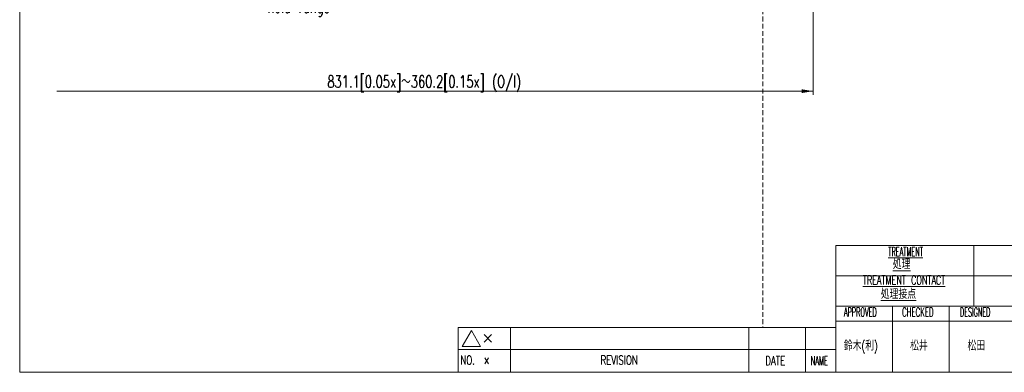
# Model space of a CAD drawing. Header units: millimetres. Extents: x 9 to 410, y 8 to 290.
# Tile 1 of 7: x 16 to 276, y 11 to 104. Entities that reach past the tile are written whole.
import ezdxf

# ---------------------------------------------------------------- set-up
doc = ezdxf.new("R2010")
doc.units = ezdxf.units.MM
doc.linetypes.add('HIDDEN', pattern=[1.905, 1.27, -0.635])
doc.styles.add('SLDTEXTSTYLE0', font='TXT', dxfattribs={"width": 0.7, "bigfont": 'bigfont'})
doc.styles.add('SLDTEXTSTYLE10', font='TXT', dxfattribs={"width": 0.521649, "bigfont": 'bigfont'})
doc.styles.add('SLDTEXTSTYLE11', font='TXT', dxfattribs={"width": 0.565764, "bigfont": 'bigfont'})
doc.styles.add('SLDTEXTSTYLE12', font='TXT', dxfattribs={"width": 0.535929, "bigfont": 'bigfont'})
doc.styles.add('SLDTEXTSTYLE6', font='TXT', dxfattribs={"width": 0.525, "bigfont": 'bigfont'})
doc.styles.add('SLDTEXTSTYLE8', font='TXT', dxfattribs={"width": 0.650408, "bigfont": 'bigfont'})
doc.styles.add('SLDTEXTSTYLE9', font='TXT', dxfattribs={"width": 0.528056, "bigfont": 'bigfont'})
doc.dimstyles.new('SLDDIMSTYLE0', dxfattribs={"dimtxt": 3.638021, "dimasz": 3, "dimexe": 0, "dimexo": 0.0625, "dimgap": 0.909505, "dimtad": 3, "dimrnd": 1e-09, "dimzin": 12, "dimdsep": 46, "dimtxsty": 'SLDTEXTSTYLE0', "dimsah": 1, "dimcen": 0.09, "dimadec": 0, "dimazin": 3, "dimtfac": 1, "dimtdec": 3, "dimtofl": 0, "dimtmove": 0, "dimatfit": 3, "dimfxl": 1, "dimfrac": 2, "dimtolj": 1, "dimtzin": 12, "dimarcsym": 0})
doc.dimstyles.new('SLDDIMSTYLE2', dxfattribs={"dimtxt": 3.638021, "dimasz": 3, "dimexe": 0, "dimexo": 0.0625, "dimgap": 0.909505, "dimtad": 3, "dimrnd": 1e-09, "dimzin": 12, "dimdsep": 46, "dimtxsty": 'SLDTEXTSTYLE0', "dimblk2": 'NONE', "dimsah": 1, "dimcen": 0.09, "dimse1": 1, "dimadec": 0, "dimazin": 3, "dimtfac": 1, "dimtdec": 3, "dimtofl": 0, "dimtmove": 0, "dimatfit": 3, "dimfxl": 1, "dimfrac": 2, "dimtolj": 1, "dimtzin": 12, "dimarcsym": 0})

# ---------------------------------------------------------------- blocks, each defined once
blk = doc.blocks.new('_D_5')
at = {"color": 7, "linetype": 'Continuous', "lineweight": 0}
for p, q in [((225.78, 144.29), (225.78, 84.28)), ((225.78, 85.28), (25.78, 85.28))]:
    blk.add_line(p, q, dxfattribs=at)
at = {"color": 7, "linetype": 'Continuous', "lineweight": 18}
blk.add_solid([(225.78, 85.28), (222.78, 85.78), (222.78, 84.78)], dxfattribs=at)
at = {"color": 7, "linetype": 'Continuous', "lineweight": 18, "insert": (97.33, 89.38), "char_height": 3.175, "attachment_point": 1, "style": 'SLDTEXTSTYLE0'}
blk.add_mtext('831.1[0.05x]～360.2[0.15x] (O/I)', dxfattribs=at)
blk = doc.blocks.new('_None')
blk = doc.blocks.new('_D_14')
at = {"color": 7, "linetype": 'Continuous', "lineweight": 0}
for p, q in [((81.78, 127.49), (81.78, 108.33)), ((99.38, 127.29), (99.38, 108.33)), ((99.38, 109.33), (81.78, 109.33))]:
    blk.add_line(p, q, dxfattribs=at)
at = {"color": 7, "linetype": 'Continuous', "lineweight": 18}
for points in [[(81.78, 109.33), (84.78, 108.83), (84.78, 109.83)], [(99.38, 109.33), (96.38, 109.83), (96.38, 108.83)]]:
    blk.add_solid(points, dxfattribs=at)
at = {"color": 7, "linetype": 'Continuous', "lineweight": 18, "char_height": 3.175, "attachment_point": 1, "style": 'SLDTEXTSTYLE0'}
for s, insert in [('17.6', (86.98, 113.42)), ('hold range', (81.47, 109.19))]:
    blk.add_mtext(s, dxfattribs=dict(at, insert=insert))

msp = doc.modelspace()

# ---------------------------------------------------------------- linework, layer by layer
at = {"color": 7, "linetype": 'Continuous', "lineweight": 18}
for p, q in [((15.973, 285.963), (15.973, 10.963)), ((15.973, 10.963), (15.973, 285.963)), ((231.814, 40.467), (231.814, 44.467)), ((231.814, 44.467), (408.973, 44.467)), ((268.307, 28.457), (268.307, 44.467)), ((231.807, 40.463), (231.807, 22.83)), ((231.815, 22.83), (231.814, 40.467)), ((377.807, 36.463), (231.807, 36.463)), ((408.973, 28.463), (231.807, 28.463)), ((246.807, 28.463), (246.807, 10.963)), ((261.807, 28.463), (261.807, 10.963)), ((291.782, 24.463), (231.807, 24.463)), ((131.971, 22.83), (231.815, 22.83)), ((145.807, 22.83), (131.973, 22.83)), ((131.973, 22.83), (131.973, 17)), ((135.429, 21.996), (133.004, 17.796)), ((137.854, 17.796), (135.429, 21.996)), ((138.78, 20.915), (140.78, 18.915)), ((138.78, 18.915), (140.78, 20.915)), ((191.807, 22.83), (145.807, 22.83)), ((145.807, 22.83), (145.807, 17)), ((203.807, 22.83), (191.807, 22.83)), ((211.807, 22.83), (203.807, 22.83)), ((208.807, 22.831), (208.807, 17.001)), ((223.807, 22.83), (211.807, 22.83)), ((223.807, 22.83), (223.807, 17)), ((231.807, 22.83), (223.807, 22.83)), ((231.807, 22.83), (231.807, 17)), ((131.973, 19.918), (131.973, 14.088)), ((231.807, 19.918), (231.807, 14.088)), ((131.973, 17), (131.973, 10.963)), ((145.807, 17), (131.973, 17)), ((133.004, 17.796), (137.854, 17.796)), ((145.807, 17), (145.807, 10.963)), ((191.807, 17), (145.807, 17)), ((203.807, 17), (191.807, 17)), ((211.807, 17), (203.807, 17)), ((208.807, 17.001), (208.807, 10.963)), ((223.807, 17), (211.807, 17)), ((223.807, 17), (223.807, 10.963)), ((231.807, 17), (223.807, 17)), ((231.807, 17), (231.807, 10.963)), ((231.807, 17), (231.807, 11.17)), ((15.973, 10.963), (133.973, 10.963)), ((408.973, 10.963), (15.973, 10.963)), ((131.973, 10.963), (408.973, 10.963)), ((231.807, 10.963), (131.973, 10.963))]:
    msp.add_line(p, q, dxfattribs=at)
at = {"color": 7, "linetype": 'HIDDEN', "lineweight": 18}
msp.add_line((212.473, 285.963), (212.473, 22.963), dxfattribs=at)

# ---------------------------------------------------------------- texts
at = {"color": 7, "linetype": 'Continuous', "lineweight": 18, "attachment_point": 2}
for s, insert, char_height, style in [('\\LTREATMENT', (250.282, 44.053), 2.38125, 'SLDTEXTSTYLE6'), ('\\LTREATMENT CONTACT', (249.871, 36.521), 2.38125, 'SLDTEXTSTYLE8'), ('APPROVED', (238.29, 28.066), 2.3813, 'SLDTEXTSTYLE9'), ('CHECKED', (253.508, 28.066), 2.3813, 'SLDTEXTSTYLE11'), ('DESIGNED', (268.675, 28.066), 2.3813, 'SLDTEXTSTYLE10'), ('鈴木(利)', (238.434, 19.128), 2.3813, 'SLDTEXTSTYLE0'), ('松井', (253.784, 19.128), 2.3813, 'SLDTEXTSTYLE0'), ('松田', (268.974, 19.128), 2.3813, 'SLDTEXTSTYLE0'), ('NO.', (134.437, 15.362), 2.3813, 'SLDTEXTSTYLE0'), ('×', (139.497, 15.362), 2.381, 'SLDTEXTSTYLE0'), ('REVISION', (174.518, 15.362), 2.3813, 'SLDTEXTSTYLE0'), ('DATE', (215.798, 15.208), 2.3813, 'SLDTEXTSTYLE0'), ('NAME', (227.454, 15.208), 2.3813, 'SLDTEXTSTYLE12')]:
    msp.add_mtext(s, dxfattribs=dict(at, insert=insert, char_height=char_height, style=style))
at = {"color": 7, "linetype": 'Continuous', "lineweight": 0, "char_height": 2.3813, "attachment_point": 1, "style": 'SLDTEXTSTYLE0'}
for s, insert in [('\\L処理', (246.882, 40.654)), ('\\L処理接点', (243.707, 32.772))]:
    msp.add_mtext(s, dxfattribs=dict(at, insert=insert))

# ---------------------------------------------------------------- dimensions: what is measured, and where the dimension line sits
at = {"color": 7, "linetype": 'Continuous', "lineweight": 18}
for base, p1, p2, text, dimstyle, picture, middle in [((225.782, 85.283), (25.782, 152.325), (225.782, 145.291), '831.1[0.05x]～360.2[0.15x] (O/I)', 'SLDDIMSTYLE2', '_D_5', (125.782, 85.283)), ((81.782, 105.096), (99.382, 128.291), (81.782, 128.491), '<>\\Xhold range', 'SLDDIMSTYLE0', '_D_14', (90.582, 105.096))]:
    dim = msp.add_linear_dim(base=base, p1=p1, p2=p2, text=text, dimstyle=dimstyle, dxfattribs=at)
    dim.commit()
    dim.dimension.update_dxf_attribs({"geometry": picture, "text_midpoint": middle, "dimtype": 160})

doc.saveas('drawing.dxf')
